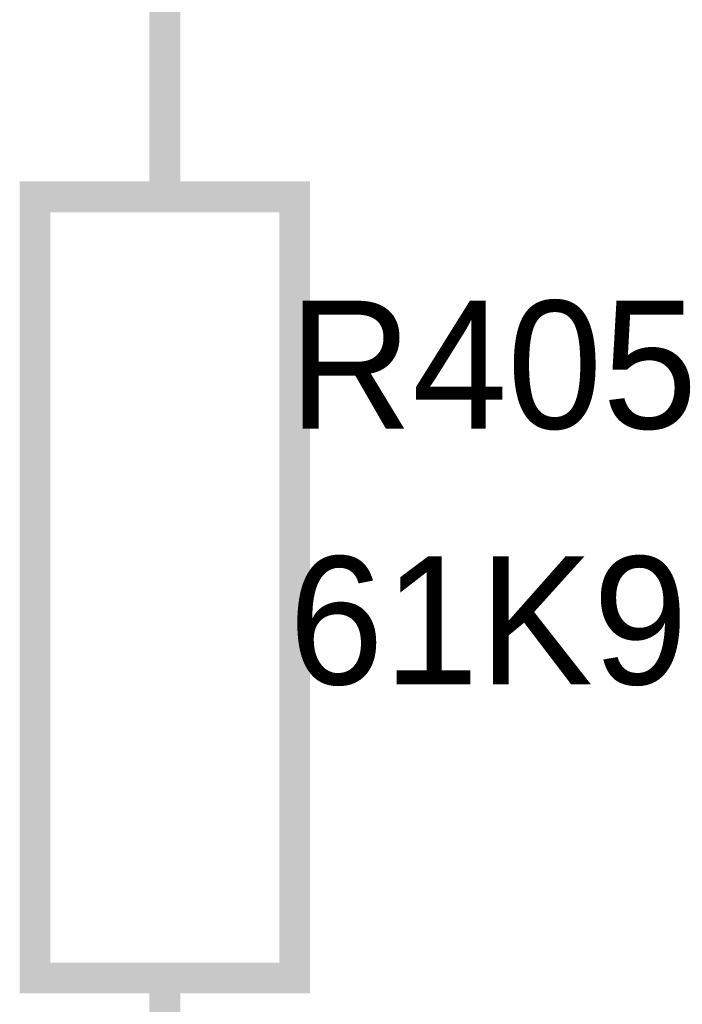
# Model space of a CAD drawing. Header units: inches. Extents: x 0 to 292, y 0 to 193.
# Tile 66 of 189: x 110 to 117, y 91 to 100. Entities that reach past the tile are written whole.
import ezdxf

# ---------------------------------------------------------------- set-up
doc = ezdxf.new("R2010")
doc.units = ezdxf.units.IN
doc.layers.add('Sheet', color=255, linetype='Continuous')

msp = doc.modelspace()

# ---------------------------------------------------------------- linework, layer by layer
at = {"layer": 'Sheet'}
for points in [[(111.6417, 98.625, 0.2997, 0.2997, 0), (111.6417, 101.1589, 0.2997, 0.2997, 0)], [(111.6417, 91.004, 0.2997, 0.2997, 0), (111.6417, 88.4702, 0.2997, 0.2997, 0)]]:
    msp.add_lwpolyline(points, format="xyseb", dxfattribs=at)
for points in [[(110.3753, 98.625, 0.2997, 0.2997, 0), (112.9082, 98.625, 0.2997, 0.2997, 0), (112.9082, 91.004, 0.2997, 0.2997, 0), (110.3753, 91.004, 0.2997, 0.2997, 0), (110.3753, 98.625, 0.2997, 0.2997, 0)], [(110.3753, 98.625, 0.0991, 0.0991, 0), (110.3753, 91.004, 0.0991, 0.0991, 0), (112.9082, 91.004, 0.0991, 0.0991, 0), (112.9082, 98.625, 0.0991, 0.0991, 0), (110.3753, 98.625, 0.0991, 0.0991, 0), (110.3753, 98.625, 0.0991, 0.0991, 0)]]:
    msp.add_lwpolyline(points, format="xyseb", close=True, dxfattribs=at)

# ---------------------------------------------------------------- texts
for s, p in [('R405', (112.8497, 96.3641)), ('61K9', (112.8497, 93.8692))]:
    msp.add_text(s, height=1.24743, dxfattribs=at).set_placement(p)

doc.saveas('drawing.dxf')
